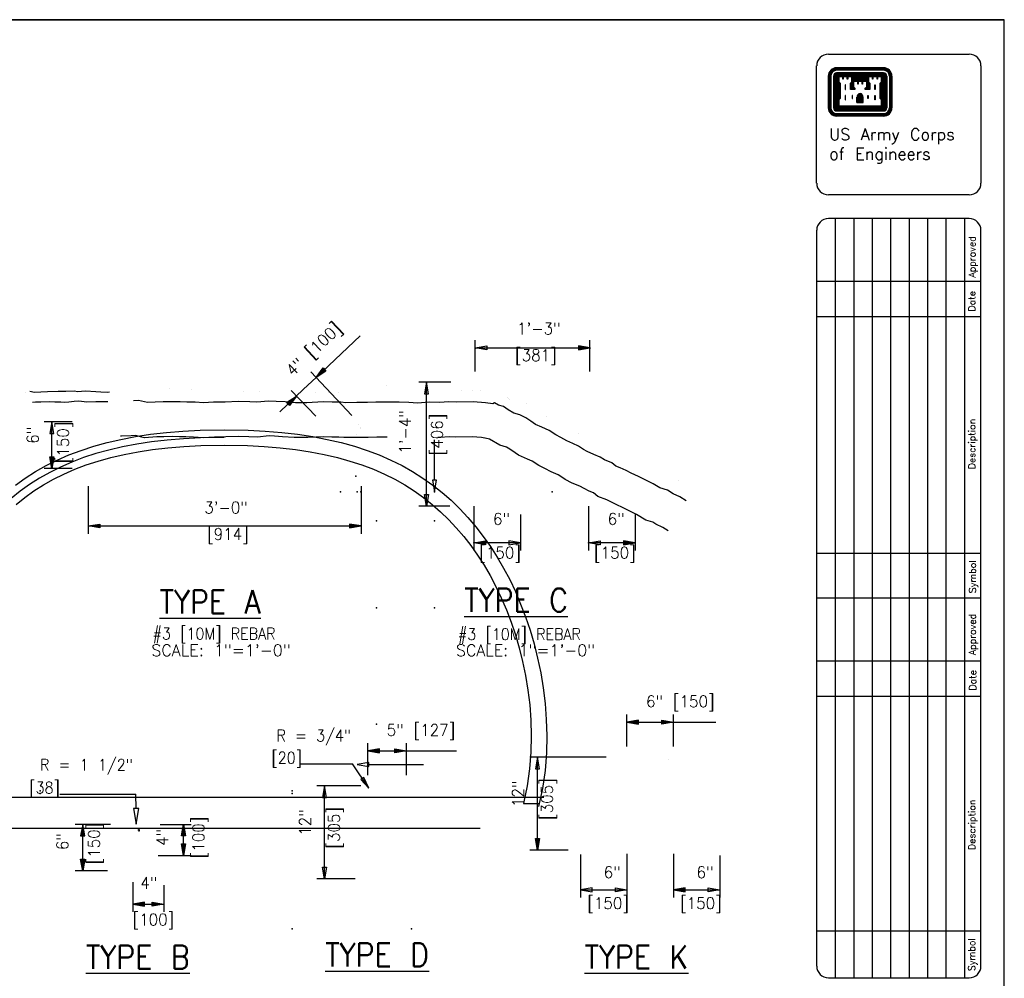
# Model space of a CAD drawing. Extents: x 5 to 2859, y 0 to 3983.
# Tile 16 of 20: x 266 to 372, y 147 to 250. Entities that reach past the tile are written whole.
import ezdxf
from ezdxf.enums import TextEntityAlignment as Align

# ---------------------------------------------------------------- set-up
doc = ezdxf.new("R2010")
doc.units = 0
doc.header["$LTSCALE"] = 25.4
doc.header["$MEASUREMENT"] = 0
doc.linetypes.add('HIDDEN2', pattern=[0.1875, 0.125, -0.0625])
doc.layers.get('DEFPOINTS').update_dxf_attribs({"linetype": 'CONTINUOUS'})
for name, color, linetype in [('ARC', 7, 'CONTINUOUS'), ('BDR-TEXT', 1, 'CONTINUOUS'), ('FORM', 1, 'CONTINUOUS'), ('PAN_RS', 7, 'CONTINUOUS'), ('POINTS', 1, 'CONTINUOUS')]:
    doc.layers.add(name, color=color, linetype=linetype)
doc.styles.add('TXT_SHX', font='txt.shx')

# ---------------------------------------------------------------- blocks, each defined once
blk = doc.blocks.new('AR_DST')
at = {"layer": 'FORM', "linetype": 'CONTINUOUS'}
blk.add_hatch(color=7, dxfattribs=at).paths.add_polyline_path([(0, 0), (-0.125, -0.023), (-0.125, 0.023)])
at = {"layer": 'FORM', "color": 7, "linetype": 'CONTINUOUS'}
blk.add_lwpolyline([(0, 0), (-0.125, -0.023), (-0.125, 0.023)], close=True, dxfattribs=at)

msp = doc.modelspace()

# ---------------------------------------------------------------- hatches: boundary and pattern name
at = {"layer": 'PAN_RS', "linetype": 'CONTINUOUS'}
for points in [[(325.86, 214.96), (325.86, 214.54), (327.1, 214.75)], [(269, 203.04), (269.42, 203.04), (269.21, 201.79)], [(274.37, 195.79), (274.37, 195.38), (273.12, 195.59)], [(301.23, 195.79), (301.23, 195.38), (302.48, 195.59)], [(315.86, 194), (315.86, 193.58), (314.61, 193.79)], [(330.7, 194), (330.7, 193.58), (331.95, 193.79)], [(332.33, 174.28), (332.33, 174.69), (331.08, 174.49)], [(334.83, 174.28), (334.83, 174.69), (336.08, 174.49)], [(304.44, 171.19), (304.44, 171.61), (303.19, 171.4)], [(306.1, 171.19), (306.1, 171.61), (307.35, 171.4)], [(321.24, 161.99), (321.66, 161.99), (321.45, 160.74)], [(337.33, 156.26), (337.33, 156.68), (336.08, 156.47)]]:
    msp.add_hatch(color=7, dxfattribs=at).paths.add_polyline_path(points)

# ---------------------------------------------------------------- linework, layer by layer
at = {"layer": 'ARC', "color": 3, "linetype": 'CONTINUOUS'}
for p, q in [((17.66, 250.04), (371.67, 250.04)), ((371.67, 250.04), (17.66, 250.04)), ((371.67, 0), (371.67, 250.04))]:
    msp.add_line(p, q, dxfattribs=at)
at = {"layer": 'ARC', "color": 7, "linetype": 'CONTINUOUS'}
for p, q in [((352.75, 246.35), (367.9, 246.35)), ((351.48, 232.46), (351.48, 245.08)), ((358.69, 244.87), (353.63, 244.87)), ((358.69, 244.82), (353.63, 244.82)), ((358.69, 244.75), (353.63, 244.75)), ((369.16, 245.08), (369.16, 232.46)), ((352.73, 243.98), (352.73, 240.56)), ((352.78, 243.98), (352.78, 240.56)), ((352.86, 243.98), (352.86, 240.56)), ((352.94, 243.98), (352.94, 240.56)), ((353, 243.98), (353, 240.56)), ((353.3, 243.98), (353.3, 240.56)), ((353.37, 243.98), (353.37, 240.56)), ((353.44, 243.98), (353.44, 240.56)), ((353.51, 243.98), (353.51, 240.56)), ((353.59, 243.98), (353.59, 240.56)), ((358.69, 244.68), (353.63, 244.68)), ((358.69, 244.61), (353.63, 244.61)), ((358.69, 244.32), (353.63, 244.32)), ((358.69, 244.24), (353.63, 244.24)), ((358.69, 244.17), (353.63, 244.17)), ((358.69, 244.1), (353.63, 244.1)), ((358.69, 244.03), (353.63, 244.03)), ((353.66, 243.98), (353.66, 240.58)), ((353.73, 243.98), (353.73, 240.66)), ((355.38, 243.96), (356.94, 243.96)), ((355.38, 243.89), (356.94, 243.89)), ((355.38, 243.82), (356.94, 243.82)), ((355.38, 243.75), (356.94, 243.75)), ((355.38, 243.67), (356.94, 243.67)), ((358.6, 243.98), (358.6, 240.66)), ((358.66, 243.98), (358.66, 240.58)), ((358.74, 243.98), (358.74, 240.56)), ((358.81, 243.98), (358.81, 240.56)), ((358.88, 243.98), (358.88, 240.56)), ((358.95, 243.98), (358.95, 240.56)), ((359.03, 243.98), (359.03, 240.56)), ((359.32, 243.98), (359.32, 240.56)), ((359.39, 243.98), (359.39, 240.56)), ((359.46, 243.98), (359.46, 240.56)), ((359.53, 243.98), (359.53, 240.56)), ((359.59, 243.98), (359.59, 240.56)), ((353.79, 243.25), (353.79, 241.5)), ((353.86, 243.18), (353.86, 241.59)), ((355.38, 243.6), (356.94, 243.6)), ((355.38, 243.53), (356.94, 243.53)), ((358.47, 243.18), (358.47, 241.59)), ((358.53, 243.24), (358.53, 241.51)), ((355.82, 241.15), (355.82, 241.71)), ((355.9, 241.15), (355.9, 241.71)), ((355.97, 241.15), (355.97, 241.71)), ((356.04, 241.15), (356.04, 241.71)), ((356.12, 241.15), (356.12, 241.71)), ((356.21, 241.15), (356.21, 241.71)), ((356.28, 241.15), (356.28, 241.71)), ((356.35, 241.15), (356.35, 241.71)), ((356.43, 241.15), (356.43, 241.71)), ((356.5, 241.15), (356.5, 241.71)), ((358.69, 240.51), (353.63, 240.51)), ((358.66, 240.58), (353.66, 240.58)), ((358.6, 240.66), (353.73, 240.66)), ((355.82, 241.15), (356.5, 241.15)), ((358.69, 240.44), (353.63, 240.44)), ((358.69, 240.37), (353.63, 240.37)), ((358.69, 240.29), (353.63, 240.29)), ((358.69, 240.22), (353.63, 240.22)), ((358.69, 239.93), (353.63, 239.93)), ((358.69, 239.86), (353.63, 239.86)), ((358.69, 239.79), (353.63, 239.79)), ((358.69, 239.72), (353.63, 239.72)), ((358.69, 239.66), (353.63, 239.66)), ((367.9, 231.19), (352.75, 231.19)), ((367.9, 228.66), (352.75, 228.66)), ((353.49, 228.66), (353.49, 146.99)), ((355.47, 228.66), (355.47, 146.99)), ((357.46, 228.66), (357.46, 146.99)), ((359.44, 228.66), (359.44, 146.99)), ((361.43, 228.66), (361.43, 146.99)), ((363.42, 228.66), (363.42, 146.99)), ((365.4, 228.66), (365.4, 146.99)), ((367.39, 228.66), (367.39, 146.99)), ((351.48, 227.39), (351.48, 148.26)), ((369.16, 148.26), (369.16, 227.39)), ((351.51, 221.92), (369.16, 221.92)), ((351.51, 218.13), (369.16, 218.13)), ((351.47, 192.67), (369.16, 192.67)), ((369.16, 187.82), (351.47, 187.82)), ((351.46, 181.09), (369.16, 181.09)), ((351.46, 177.3), (369.16, 177.3)), ((351.48, 152.04), (369.16, 152.04)), ((352.75, 146.99), (367.9, 146.99))]:
    msp.add_line(p, q, dxfattribs=at)
for points in [[(353.79, 243.98), (353.79, 243.32), (353.93, 243.18), (353.93, 241.59), (353.79, 241.43), (353.79, 240.71), (358.54, 240.71), (358.54, 241.43), (358.39, 241.59), (358.39, 243.18), (358.54, 243.32), (358.54, 243.98), (357.92, 243.98), (357.42, 243.98), (356.98, 243.98), (356.98, 243.32), (357.14, 243.18), (357.14, 242.6), (356.79, 242.6), (356.79, 242.66), (356.94, 242.8), (356.94, 243.45), (356.31, 243.45), (355.83, 243.45), (355.38, 243.45), (355.38, 242.8), (355.53, 242.66), (355.53, 242.6), (355.19, 242.6), (355.19, 243.18), (355.34, 243.32), (355.34, 243.98), (354.7, 243.98), (354.22, 243.98)], [(353.86, 243.91), (353.86, 243.35), (354.01, 243.2), (354.01, 241.56), (353.86, 241.41), (353.86, 240.79), (358.47, 240.79), (358.47, 241.41), (358.32, 241.56), (358.32, 243.2), (358.47, 243.35), (358.47, 243.91), (358.03, 243.91), (358.03, 243.65), (357.98, 243.65), (357.98, 243.91), (357.54, 243.91), (357.54, 243.65), (357.5, 243.65), (357.5, 243.91), (357.06, 243.91), (357.06, 243.35), (357.2, 243.2), (357.2, 242.52), (356.72, 242.52), (356.72, 242.68), (356.87, 242.83), (356.87, 243.39), (356.43, 243.39), (356.43, 243.12), (356.38, 243.12), (356.38, 243.39), (355.94, 243.39), (355.94, 243.12), (355.9, 243.12), (355.9, 243.39), (355.46, 243.39), (355.46, 242.83), (355.61, 242.68), (355.61, 242.52), (355.11, 242.52), (355.11, 243.2), (355.27, 243.35), (355.27, 243.91), (354.83, 243.91), (354.83, 243.65), (354.78, 243.65), (354.78, 243.91), (354.34, 243.91), (354.34, 243.65), (354.3, 243.65), (354.3, 243.91)], [(354.54, 243.02), (354.54, 242.52), (354.58, 242.52), (354.58, 243.02)], [(357.79, 243.02), (357.79, 242.52), (357.74, 242.52), (357.74, 243.02)], [(354.54, 241.9), (354.54, 241.41), (354.58, 241.41), (354.58, 241.9)], [(355.3, 241.9), (355.3, 241.56), (355.35, 241.56), (355.35, 241.9)], [(357.02, 241.9), (357.02, 241.56), (356.98, 241.56), (356.98, 241.9)], [(357.79, 241.9), (357.79, 241.41), (357.74, 241.41), (357.74, 241.9)]]:
    msp.add_lwpolyline(points, close=True, dxfattribs=at)
for points in [[(355.31, 243.19), (355.26, 243.14), (355.26, 242.67), (355.42, 242.67), (355.31, 242.78), (355.31, 243.19)], [(357.02, 243.19), (357.06, 243.14), (357.06, 242.67), (356.91, 242.67), (357.01, 242.78), (357.01, 243.19)]]:
    msp.add_lwpolyline(points, dxfattribs=at)
for centre, radius, start, end in [((352.75, 245.08), 1.26, 90, 180), ((367.9, 245.08), 1.26, 0, 90), ((353.63, 243.98), 0.893, 90, 180), ((353.63, 243.98), 0.842, 90, 180), ((353.63, 243.98), 0.769, 90, 180), ((358.69, 243.98), 0.893, 0, 90), ((358.69, 243.98), 0.842, 0, 90), ((358.69, 243.98), 0.769, 0, 90), ((353.63, 243.98), 0.697, 90, 180), ((353.63, 243.98), 0.624, 90, 180), ((353.63, 243.98), 0.335, 90, 180), ((353.63, 243.98), 0.263, 90, 180), ((353.63, 243.98), 0.19, 90, 180), ((353.63, 243.98), 0.118, 90, 180), ((353.63, 243.98), 0.0455, 90, 180), ((358.69, 243.98), 0.697, 0, 90), ((358.69, 243.98), 0.624, 0, 90), ((358.69, 243.98), 0.335, 0, 90), ((358.69, 243.98), 0.263, 0, 90), ((358.69, 243.98), 0.19, 0, 90), ((358.69, 243.98), 0.118, 0, 90), ((358.69, 243.98), 0.0455, 0, 90), ((356.29, 241.67), 0.463, 105.668, 176.0575), ((356.29, 241.67), 0.391, 103.4698, 176.0575), ((356.29, 241.67), 0.318, 103.4698, 176.0575), ((356.29, 241.67), 0.246, 103.4698, 176.0575), ((356.04, 241.67), 0.174, 3.9425, 76.5302), ((356.04, 241.67), 0.246, 3.9425, 76.5302), ((356.04, 241.67), 0.318, 3.9425, 76.5302), ((356.29, 241.67), 0.174, 103.4698, 176.0575), ((356.04, 241.67), 0.391, 3.9425, 76.5302), ((356.04, 241.67), 0.463, 3.9425, 74.3949), ((353.63, 240.56), 0.893, 180, 270), ((353.63, 240.56), 0.842, 180, 270), ((353.63, 240.56), 0.769, 180, 270), ((353.63, 240.56), 0.697, 180, 270), ((353.63, 240.56), 0.624, 180, 270), ((353.63, 240.56), 0.335, 180, 270), ((353.63, 240.56), 0.263, 180, 270), ((353.63, 240.56), 0.19, 180, 270), ((353.63, 240.56), 0.118, 180, 270), ((353.63, 240.56), 0.0455, 180, 270), ((358.69, 240.56), 0.842, 270, 360), ((358.69, 240.56), 0.769, 270, 360), ((358.69, 240.56), 0.697, 270, 360), ((358.69, 240.56), 0.624, 270, 360), ((358.69, 240.56), 0.893, 270, 360), ((358.69, 240.56), 0.0455, 270, 360), ((358.69, 240.56), 0.118, 270, 360), ((358.69, 240.56), 0.19, 270, 360), ((358.69, 240.56), 0.263, 270, 360), ((358.69, 240.56), 0.335, 270, 360), ((352.75, 232.46), 1.26, 180, 270), ((367.9, 232.46), 1.26, 270, 360), ((352.75, 227.39), 1.26, 90, 180), ((367.9, 227.39), 1.26, 0, 90), ((352.75, 148.26), 1.26, 180, 270), ((367.9, 148.26), 1.26, 270, 360)]:
    msp.add_arc(centre, radius, start, end, dxfattribs=at)
at = {"layer": 'BDR-TEXT', "color": 7, "linetype": 'CONTINUOUS'}
for p, q in [((310.37, 200.53), (310.37, 204.84)), ((303.3, 169.93), (309.2, 169.93))]:
    msp.add_line(p, q, dxfattribs=at)
for points in [[(310.58, 200.53), (310.16, 200.53), (310.37, 199.28)], [(303.3, 169.72), (303.3, 170.14), (302.05, 169.93)]]:
    msp.add_lwpolyline(points, close=True, dxfattribs=at)
at = {"layer": 'FORM', "color": 1, "linetype": 'CONTINUOUS'}
msp.add_line((319.94, 165.76), (321.64, 165.76), dxfattribs=at)
msp.add_lwpolyline([(265.3, 199.99), (266.35, 200.74), (267.45, 201.44), (268.59, 202.08), (269.79, 202.68), (271.04, 203.23), (272.35, 203.72), (273.71, 204.17), (275.14, 204.57), (276.64, 204.91), (278.2, 205.21), (279.83, 205.45), (281.53, 205.65), (283.3, 205.79), (285.16, 205.89), (287.74, 205.94), (290.31, 205.89), (292.17, 205.79), (293.94, 205.65), (295.64, 205.45), (297.27, 205.21), (298.83, 204.91), (300.33, 204.57), (301.76, 204.17), (303.12, 203.72), (304.43, 203.23), (305.68, 202.68), (306.88, 202.08), (308.02, 201.44), (309.12, 200.74), (310.18, 199.99), (311.18, 199.19), (312.15, 198.35), (313.08, 197.45), (313.96, 196.51), (314.81, 195.51), (315.62, 194.47), (316.38, 193.38), (317.12, 192.24), (317.81, 191.05), (318.46, 189.82), (319.07, 188.53), (319.64, 187.2), (320.17, 185.82), (320.65, 184.39), (321.09, 182.92), (321.47, 181.39), (321.8, 179.81), (322.07, 178.19), (322.27, 176.51), (322.4, 174.79), (322.45, 173.01), (322.41, 171.18), (322.26, 169.3), (321.98, 167.37), (321.57, 165.42)], dxfattribs=at)
at = {"layer": 'FORM', "color": 7, "linetype": 'CONTINUOUS'}
msp.add_lwpolyline([(287.74, 205.11), (285.19, 205.06), (283.36, 204.96), (281.62, 204.82), (279.94, 204.63), (278.34, 204.39), (276.81, 204.1), (275.35, 203.76), (273.95, 203.37), (272.62, 202.94), (271.36, 202.46), (270.14, 201.93), (268.98, 201.35), (267.88, 200.72), (266.81, 200.05), (265.8, 199.33), (264.82, 198.55)], dxfattribs=at)
at = {"layer": 'FORM', "color": 1, "linetype": 'HIDDEN2'}
msp.add_lwpolyline([(265.35, 197.91), (266.29, 198.66), (267.28, 199.36), (268.3, 200.01), (269.37, 200.61), (270.5, 201.17), (271.67, 201.69), (272.9, 202.16), (274.19, 202.58), (275.55, 202.95), (276.98, 203.28), (278.48, 203.57), (280.05, 203.8), (281.7, 203.99), (283.42, 204.13), (285.22, 204.23), (287.74, 204.28), (290.25, 204.23), (292.05, 204.13), (293.77, 203.99), (295.42, 203.8), (296.99, 203.57), (298.49, 203.28), (299.92, 202.95), (301.28, 202.58), (302.57, 202.16), (303.8, 201.69), (304.98, 201.17), (306.1, 200.61), (307.17, 200.01), (308.19, 199.36), (309.18, 198.66), (310.12, 197.91), (311.02, 197.12), (311.89, 196.28), (312.72, 195.4), (313.52, 194.46), (314.28, 193.48), (315, 192.45), (315.7, 191.37), (316.35, 190.25), (316.97, 189.07), (317.56, 187.85), (318.1, 186.58), (318.61, 185.26), (319.07, 183.89), (319.48, 182.48), (319.85, 181.02), (320.16, 179.51), (320.42, 177.95), (320.61, 176.35), (320.74, 174.7), (320.78, 173.01), (320.74, 171.27), (320.6, 169.49), (320.34, 167.66), (319.94, 165.76)], dxfattribs=at)
at = {"layer": 'FORM', "color": 24, "linetype": 'CONTINUOUS'}
for p in [(301.9, 200.94), (300.26, 199.28), (300.26, 199.28), (302.05, 199.28), (302.46, 199.28), (310.37, 199.28), (323.03, 199.28), (304.13, 196.15), (304.13, 196.15), (310.37, 196.15), (304.13, 186.78), (310.37, 186.8), (304.13, 174.28), (267.96, 167.1), (267.96, 167.1), (267.96, 166.83), (295.07, 167.1), (295.07, 166.83), (295.07, 152.25), (307.88, 152.25), (307.88, 152.25)]:
    msp.add_point(p, dxfattribs=at)
at = {"layer": 'PAN_RS', "color": 7, "linetype": 'CONTINUOUS'}
for p, q in [((297.63, 211.56), (302.36, 216.03)), ((314.76, 212.21), (314.76, 215.58)), ((327.1, 212.21), (327.1, 215.58)), ((314.76, 214.75), (327.1, 214.75)), ((301.49, 207.47), (297.06, 212.16)), ((296.29, 210.29), (297.63, 211.56)), ((312.14, 211.06), (308.67, 211.06)), ((309.5, 197.74), (309.5, 211.06)), ((296.29, 210.29), (293.72, 207.86)), ((297.59, 207.39), (294.95, 210.17)), ((271.39, 206.78), (268.38, 206.78)), ((269.21, 201.79), (269.21, 206.78)), ((271.39, 201.79), (268.38, 201.79)), ((273.12, 199.87), (273.12, 194.75)), ((302.48, 199.87), (302.48, 194.75)), ((312.02, 197.74), (308.67, 197.74)), ((314.61, 197.73), (314.61, 192.96)), ((326.95, 197.73), (326.95, 192.96)), ((319.61, 196.83), (319.61, 192.96)), ((331.95, 196.83), (331.95, 192.96)), ((273.12, 195.59), (302.48, 195.59)), ((319.61, 193.79), (314.61, 193.79)), ((331.95, 193.79), (326.95, 193.79)), ((331.08, 171.87), (331.08, 175.32)), ((336.08, 171.87), (336.08, 175.32)), ((331.08, 174.49), (340.65, 174.49)), ((303.19, 168.79), (303.19, 172.23)), ((307.35, 168.79), (307.35, 172.23)), ((303.19, 171.4), (312.75, 171.4)), ((328.85, 170.74), (320.62, 170.74)), ((321.45, 160.74), (321.45, 170.74)), ((295.99, 170.02), (301.54, 170.02)), ((303.3, 167.39), (301.54, 170.02)), ((302.46, 167.65), (297.71, 167.65)), ((298.54, 157.65), (298.54, 167.65)), ((270.06, 166.75), (278.25, 166.75)), ((278.27, 165.2), (278.25, 166.75)), ((275.5, 163.5), (271.7, 163.5)), ((272.53, 158.5), (272.53, 163.5)), ((280.87, 163.5), (284.21, 163.5)), ((283.37, 160.17), (283.37, 163.5)), ((278.55, 162.88), (278.44, 162.88)), ((278.55, 163.02), (278.55, 162.88)), ((278.55, 162.88), (278.55, 162.73)), ((278.55, 162.88), (278.67, 162.88)), ((278.55, 162.88), (278.55, 162.73)), ((278.55, 162.88), (278.55, 162.73)), ((280.63, 160.17), (284.21, 160.17)), ((324.75, 160.74), (320.62, 160.74)), ((326.09, 160.27), (326.09, 155.63)), ((331.08, 160.32), (331.08, 155.63)), ((336.08, 160.32), (336.08, 155.63)), ((341.08, 160.16), (341.08, 155.63)), ((275.18, 158.5), (271.7, 158.5)), ((277.93, 157.27), (277.93, 154.09)), ((281.26, 156.95), (281.26, 154.09)), ((301.84, 157.65), (297.71, 157.65)), ((326.09, 156.47), (331.08, 156.47)), ((336.08, 156.47), (341.08, 156.47)), ((277.93, 154.92), (281.26, 154.92))]:
    msp.add_line(p, q, dxfattribs=at)
for points in [[(316.01, 214.96), (316.01, 214.54), (314.76, 214.75)], [(325.86, 214.96), (325.86, 214.54), (327.1, 214.75)], [(309.29, 209.81), (309.71, 209.81), (309.5, 211.06)], [(269, 205.53), (269.42, 205.53), (269.21, 206.78)], [(269, 203.04), (269.42, 203.04), (269.21, 201.79)], [(309.29, 198.98), (309.71, 198.98), (309.5, 197.74)], [(274.37, 195.79), (274.37, 195.38), (273.12, 195.59)], [(301.23, 195.79), (301.23, 195.38), (302.48, 195.59)], [(315.86, 194), (315.86, 193.58), (314.61, 193.79)], [(318.36, 194), (318.36, 193.58), (319.61, 193.79)], [(328.2, 194), (328.2, 193.58), (326.95, 193.79)], [(330.7, 194), (330.7, 193.58), (331.95, 193.79)], [(332.33, 174.28), (332.33, 174.69), (331.08, 174.49)], [(334.83, 174.28), (334.83, 174.69), (336.08, 174.49)], [(304.44, 171.19), (304.44, 171.61), (303.19, 171.4)], [(306.1, 171.19), (306.1, 171.61), (307.35, 171.4)], [(321.24, 169.49), (321.66, 169.49), (321.45, 170.74)], [(302.78, 168.54), (302.43, 168.31), (303.3, 167.39)], [(298.33, 166.4), (298.75, 166.4), (298.54, 167.65)], [(278.55, 165.21), (277.99, 165.2), (278.29, 163.54)], [(321.24, 161.99), (321.66, 161.99), (321.45, 160.74)], [(298.33, 158.9), (298.75, 158.9), (298.54, 157.65)], [(327.33, 156.26), (327.33, 156.68), (326.09, 156.47)], [(329.83, 156.26), (329.83, 156.68), (331.08, 156.47)], [(337.33, 156.26), (337.33, 156.68), (336.08, 156.47)], [(339.83, 156.26), (339.83, 156.68), (341.08, 156.47)]]:
    msp.add_lwpolyline(points, close=True, dxfattribs=at)
at = {"layer": 'PAN_RS', "color": 7, "linetype": 'CONTINUOUS', "const_width": 0.00035}
for points in [[(319.61, 197.74), (315.44, 197.74, -0.414214), (314.61, 198.57), (314.61, 210.44, -0.414214), (315.23, 211.06), (326.33, 211.06, -0.414214), (326.95, 210.44), (326.95, 198.57, 0.414214), (327.79, 197.74), (332.1, 197.74)], [(299.43, 204.65), (301.39, 206.51, -0.406139), (302.26, 206.5), (302.23, 206.54, -0.425689), (302.21, 205.64), (300.23, 203.81)], [(326.09, 160.74), (329.83, 160.74, 0.414214), (331.08, 161.99), (331.08, 169.49, -0.414214), (332.33, 170.74), (334.83, 170.74, -0.414214), (336.08, 169.49), (336.08, 161.99, 0.414214), (337.33, 160.74), (341.08, 160.74)], [(303.19, 157.65), (303.19, 167.03, -0.414214), (303.81, 167.65), (306.73, 167.65, -0.414214), (307.35, 167.03), (307.35, 157.65)], [(281.26, 158.65), (278.24, 158.65, -0.414214), (277.93, 158.96), (277.93, 162.88, -0.414214), (278.55, 163.5, -0.414214), (279.18, 162.88), (279.18, 160.17)]]:
    msp.add_lwpolyline(points, format="xyb", dxfattribs=at)
msp.add_lwpolyline([(273.16, 202.62), (273.16, 205.95, -0.414214), (273.99, 206.78), (301.65, 206.78, -0.414214), (302.48, 205.95), (302.48, 202.62, -0.414214), (301.65, 201.79), (273.99, 201.79, -0.414214)], format="xyb", close=True, dxfattribs=at)
at = {"layer": 'PAN_RS', "color": 7, "linetype": 'CONTINUOUS'}
for p in [(314.76, 214.75), (314.76, 214.69), (326.27, 214.75), (327.1, 214.75), (327.1, 214.69), (297.63, 211.56), (309.5, 211.06), (269.21, 206.78), (302.48, 195.59), (314.61, 193.79), (326.95, 193.79), (336.08, 174.49), (307.35, 171.4), (321.45, 170.74), (298.54, 167.65), (272.53, 163.5), (281.26, 154.92)]:
    msp.add_point(p, dxfattribs=at)
at = {"layer": 'POINTS', "color": 2, "linetype": 'CONTINUOUS'}
for p, q in [((253.33, 166.42), (322.14, 166.42)), ((260.19, 163.09), (315.28, 163.09))]:
    msp.add_line(p, q, dxfattribs=at)
at = {"layer": 'POINTS', "color": 3, "linetype": 'CONTINUOUS', "const_width": 0.00025}
for points in [[(337.58, 199.78), (336.81, 200.11), (336.31, 200.46), (337.02, 200.58), (336.4, 200.56), (336.78, 201.16), (336.37, 200.7), (336.36, 201.72), (336.53, 200.59), (335.83, 201.64), (336.19, 200.73), (335.18, 201.6), (336.04, 200.42), (335.24, 200.75), (334.41, 201.32), (333.51, 201.81), (332.68, 202.33), (331.79, 202.63), (330.97, 203.03), (329.96, 203.51), (329.26, 203.8), (329.15, 203.72), (328.39, 204.18), (327.2, 204.81), (326.32, 205.33), (325.75, 205.66), (324.87, 206.08), (323.98, 206.53), (323.18, 206.91), (322.52, 207.3), (321.85, 207.62), (321.31, 207.91), (320.92, 208.09), (320.43, 208.31), (320.13, 208.46), (320.95, 208.89), (320.37, 208.64), (320.59, 209.45), (320.13, 208.4), (319.84, 209.35), (319.99, 208.43), (319.48, 209), (319.73, 208.58), (319.25, 208.79), (319.01, 208.94), (318.82, 209), (318.45, 209.2), (318.12, 209.42), (317.69, 209.58), (317.39, 209.84), (316.87, 210.04), (316.6, 210.1), (315.97, 210.11), (315.14, 210.13), (314.34, 210.17), (313.81, 210.12), (313.36, 210.16), (312.95, 210.18), (312.42, 210.14), (311.62, 210.13), (311.16, 210.18), (310.8, 210.22), (310.32, 210.28), (309.86, 210.27), (309.31, 210.25), (308.58, 210.26), (308.02, 210.31), (307.46, 210.28), (306.81, 210.28), (306.4, 210.21), (305.87, 210.18), (305.53, 210.15), (305.53, 210.16), (305.71, 210.59), (305.35, 210.16), (305.17, 210.75), (305.18, 210.27), (304.8, 210.55), (305.04, 210.21), (304.8, 210.23), (304.22, 210.15), (303.89, 210.04), (303.27, 210.05), (302.91, 210.03), (302.34, 210.04), (301.76, 210.03), (300.16, 209.9), (299.09, 209.98), (298.29, 210), (297.44, 209.98), (296.88, 210.04), (296.32, 210.02), (295.66, 210.06), (294.97, 210.06), (294.26, 210.04), (293.27, 210.09), (292.26, 210), (291.6, 210.01), (290.69, 210.1), (289.87, 210.09), (289.21, 210.1), (288.57, 210.13), (287.84, 210.19), (287.13, 210.19), (286.63, 210.28), (286.18, 210.22), (285.61, 210.31), (285.15, 210.22), (284.58, 210.24), (284, 210.23), (283.41, 210.19), (282.99, 210.24), (282.5, 210.29), (282, 210.33), (282.03, 210.34), (282.47, 210.87), (282.11, 210.39), (282.03, 210.74), (281.96, 210.34), (281.76, 210.49), (281.95, 210.4), (281.96, 210.4), (281.35, 210.24), (280.6, 210.16), (279.65, 210.16), (279.59, 210.11), (278.7, 210.23), (278.25, 210.14)], [(265.64, 210.02), (266.39, 209.98), (267.04, 209.96), (267.55, 210.07)], [(265.41, 208.96), (266.37, 208.91), (266.95, 208.91), (267.28, 208.88)]]:
    msp.add_lwpolyline(points, dxfattribs=at)
at = {"layer": 'POINTS', "color": 3, "linetype": 'CONTINUOUS'}
for points in [[(275.41, 209.97), (275.22, 209.95), (274.46, 209.97), (273.94, 210.02), (272.81, 210.08), (271.96, 210.02), (271.64, 210.09), (270.72, 210.07), (269.89, 210.07), (268.75, 210.02), (268.01, 209.98), (267.35, 209.96), (266.84, 210.07)], [(275.22, 208.95), (274.67, 208.95), (273.93, 208.96), (272.96, 208.92), (272.12, 209.03), (271.59, 208.99), (271.02, 208.92), (270.54, 208.86), (270.16, 208.9), (269.53, 208.9), (268.99, 208.96), (268.02, 208.91), (267.44, 208.91), (267.11, 208.88)], [(337.44, 198.3), (336.76, 198.71), (336.06, 199.06), (335.44, 199.46), (334.6, 199.7), (333.89, 200.11), (333.04, 200.54), (332.33, 200.93), (331.54, 201.27), (330.98, 201.57), (330.35, 201.84), (329.88, 202.03), (329.45, 202.38), (328.65, 202.72), (328.18, 202.98), (327.52, 203.28), (326.8, 203.6), (326.4, 203.81), (325.88, 204.17), (325.24, 204.48), (324.61, 204.76), (323.97, 205.12), (323.44, 205.38), (322.69, 205.86), (321.93, 206.21), (321.24, 206.52), (320.74, 206.85), (320.18, 207.21), (319.57, 207.54), (318.92, 207.73), (318.3, 208.1), (317.78, 208.45), (317.24, 208.57), (316.83, 208.82), (316.63, 208.72), (315.85, 208.83), (314.54, 208.93), (312.69, 208.89), (311.92, 208.94), (310.92, 208.87), (309.8, 208.91), (308.54, 208.81), (307.62, 208.87), (306.56, 208.91), (305.44, 208.91), (304.07, 208.91), (303.15, 208.86), (302.77, 208.86), (302.02, 208.86), (300.82, 208.85), (300.28, 208.91), (299.36, 208.91), (298.39, 208.93), (296.64, 208.85), (295.42, 208.84), (294.29, 208.93), (293.35, 208.99), (292.5, 209.03), (291.24, 208.91), (290.5, 208.94), (289.25, 208.97), (287.84, 208.92), (286.58, 208.91), (285.53, 208.84), (284.62, 208.91), (283.71, 208.92), (283.01, 208.94), (282.15, 208.95), (281.18, 208.94), (280.33, 208.92), (279.5, 208.86), (278.54, 209.09), (278, 209.06)], [(305.27, 205.16), (304.18, 205.16), (303.24, 205.11), (302.03, 205.11), (300.63, 205.1), (300.07, 205.16), (299.33, 205.16), (298.45, 205.18), (296.74, 205.1), (295.28, 205.09), (294.02, 205.19), (293.15, 205.24), (292.59, 205.27), (291.34, 205.16), (290.38, 205.19), (289.28, 205.22), (287.94, 205.17), (286.72, 205.16), (285.5, 205.08), (284.45, 205.16), (283.63, 205.17), (282.94, 205.19), (282.17, 205.2), (281.24, 205.19), (280.49, 205.17), (279.19, 205.08), (278.21, 205.31), (277.73, 205.29), (276.71, 205.26), (276.6, 205.26)], [(335.52, 195.08), (334.95, 195.42), (334.19, 195.8), (333.87, 196.01), (333.12, 196.22), (332.1, 196.81), (331.3, 197.22), (330.67, 197.56), (329.93, 197.89), (329.35, 198.18), (328.9, 198.39), (327.95, 198.76), (327.49, 199.14), (327.01, 199.34), (326.49, 199.63), (326, 199.86), (325.19, 200.21), (324.44, 200.6), (323.98, 200.93), (323.66, 201.08), (322.93, 201.41), (322.24, 201.79), (321.58, 202.11), (320.89, 202.56), (320.39, 202.79), (319.42, 203.22), (318.69, 203.71), (318.28, 203.97), (318.13, 204.05), (317.41, 204.27), (316.3, 204.92), (316.28, 204.94), (315.81, 205.05), (315.8, 205.05), (315.44, 205.1), (314.44, 205.18), (312.61, 205.14), (311.94, 205.18), (310.98, 205.11), (310.74, 205.12)]]:
    msp.add_lwpolyline(points, dxfattribs=at)

# ---------------------------------------------------------------- block references
at = {"layer": 'PAN_RS', "linetype": 'CONTINUOUS', "yscale": 9.996914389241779, "zscale": 9.996914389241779}
for p, xscale, rotation in [((297.63, 211.56), 9.996914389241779, 223.4160316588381), ((295.52, 209.57), 9.996914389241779, 43.41603165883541), ((272.53, 163.5), -9.996914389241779, 269.9999999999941), ((283.37, 163.5), 9.996914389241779, 90.00000000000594), ((283.37, 160.17), 9.996914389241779, 269.9999999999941), ((272.53, 158.5), 9.996914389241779, 269.9999999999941)]:
    msp.add_blockref('AR_DST', p, dxfattribs=dict(at, xscale=xscale, rotation=rotation))
for p, xscale in [((277.93, 154.92), -9.996914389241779), ((281.26, 154.92), 9.996914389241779)]:
    msp.add_blockref('AR_DST', p, dxfattribs=dict(at, xscale=xscale))

# ---------------------------------------------------------------- texts
at = {"layer": 'ARC', "color": 7, "linetype": 'CONTINUOUS', "style": 'TXT_SHX'}
for s, p in [('US Army Corps', (352.83, 237.08)), ('of Engineers', (352.83, 234.98))]:
    msp.add_text(s, height=1.2628, dxfattribs=at).set_placement(p)
for s, height, p in [('Approved', 0.737, (368.58, 222.3)), ('Date', 0.737, (368.55, 218.65)), ('Description', 0.7367, (368.55, 201.69)), ('Symbol', 0.737, (368.62, 188.36)), ('Approved', 0.737, (368.61, 181.69)), ('Date', 0.737, (368.63, 177.89)), ('Description', 0.7367, (368.55, 160.74)), ('Symbol', 0.737, (368.53, 147.72))]:
    msp.add_text(s, height=height, rotation=90, dxfattribs=at).set_placement(p)
at = {"layer": 'DEFPOINTS', "color": 7, "linetype": 'CONTINUOUS', "style": 'TXT_SHX'}
for p in [(287.41, 181.6), (320.17, 181.6)]:
    msp.add_text('SCALE: 1"=1\'-0"', height=1.25, dxfattribs=at).set_placement(p, align=Align.CENTER)
at = {"layer": 'PAN_RS', "color": 7, "linetype": 'CONTINUOUS', "style": 'TXT_SHX', "width": 0.95}
for s, p in [('1\'-3"', (321.6, 216.2)), ('[381]', (321.28, 213.33)), ('3\'-0"', (287.95, 196.95)), ('6"', (317.58, 195.73)), ('6"', (329.92, 195.73)), ('[914]', (288.15, 194.09)), ('[150]', (317.43, 192.09)), ('[150]', (329.78, 192.09)), ('6" [150]', (336.82, 176.1)), ('5" [127]', (308.92, 173.02)), ('6" ', (330.02, 157.73)), ('6" ', (340.01, 157.73)), ('4"', (279.65, 156.58)), ('[150]', (329.05, 154.4)), ('[150]', (339.04, 154.4)), ('[100]', (280.13, 152.64))]:
    msp.add_text(s, height=1.25, dxfattribs=at).set_placement(p, align=Align.CENTER)
for s, rotation, p in [('4" [100]', 43.416, (297.79, 214.14)), ('1\'-4"', 90, (307.83, 205.71)), ('[406]', 90, (311.27, 205.42)), ('6"', 90, (267.78, 205.35)), ('[150]', 90, (271.03, 204.58)), ('12" ', 90, (319.98, 167.32)), ('[305]', 90, (323.1, 166.22)), ('12" ', 90, (297.07, 164.23)), ('[305]', 90, (300.18, 163.13)), ('[150]', 90, (274.36, 161.44)), ('[100]', 90, (285.6, 162.09)), ('6"', 90, (270.97, 161.64)), ('4"', 90, (281.71, 162.09))]:
    msp.add_text(s, height=1.25, rotation=rotation, dxfattribs=at).set_placement(p, align=Align.CENTER)
at = {"layer": 'PAN_RS', "color": 7, "linetype": 'CONTINUOUS', "style": 'TXT_SHX', "width": 0.9}
for s, height, p in [('%%uTYPE A', 2.499, (280.8, 186.18)), ('%%uTYPE C', 2.499, (313.57, 186.37)), ('#3 [10M] REBAR', 1.2496, (280.04, 183.39)), ('#3 [10M] REBAR', 1.2496, (312.89, 183.33)), ('%%uTYPE B', 2.499, (272.87, 147.98)), ('%%uTYPE D', 2.499, (298.62, 148.23)), ('%%uTYPE K', 2.499, (326.52, 147.99))]:
    msp.add_text(s, height=height, dxfattribs=at).set_placement(p)
for s, p in [('R = 3/4"', (301.4, 172.43)), ('R = 1 1/2"', (277.93, 169.28)), ('[20]', (296.11, 170.04)), ('[38]', (270.06, 166.82))]:
    msp.add_text(s, height=1.25, dxfattribs=at).set_placement(p, align=Align.RIGHT)

doc.saveas('drawing.dxf')
